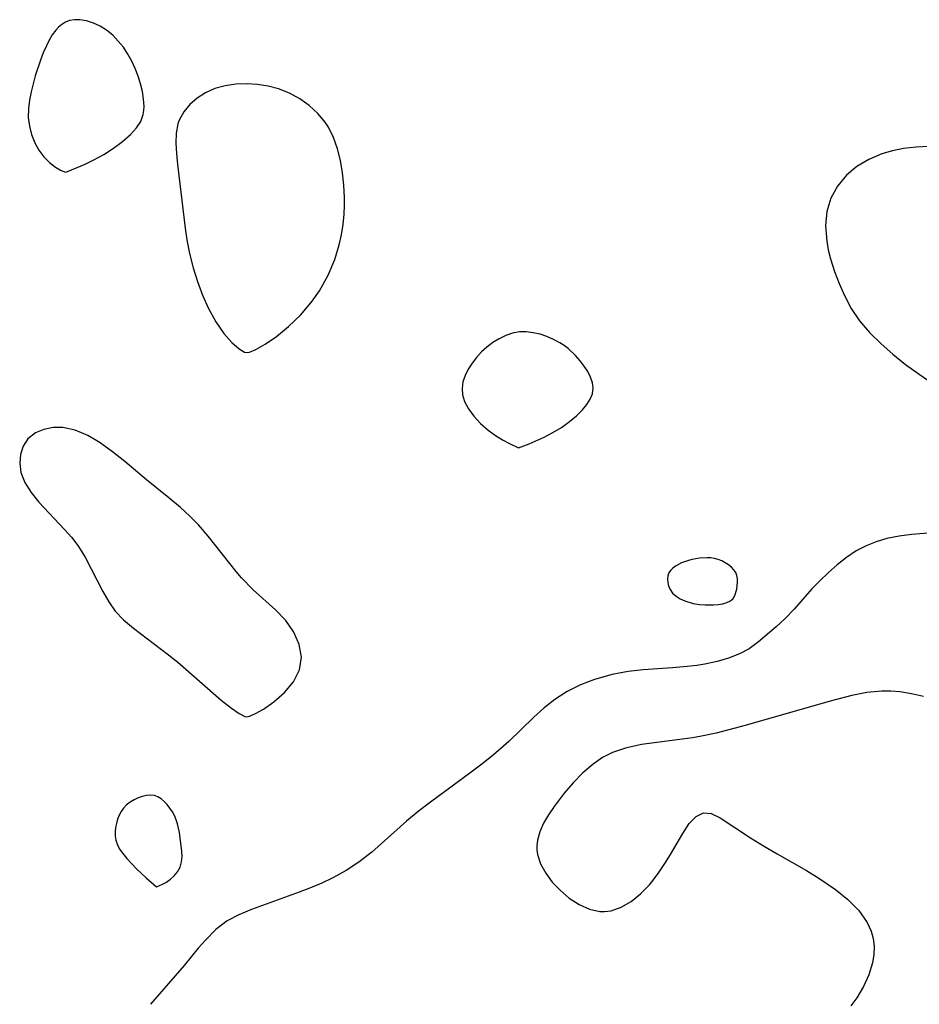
# Model space of a CAD drawing. Header units: inches. Extents: x 1073367 to 1082519, y 1569854 to 1574957.
# Tile 94 of 256: x 1075073 to 1075173, y 1573336 to 1573444. Entities that reach past the tile are written whole.
import ezdxf

# ---------------------------------------------------------------- set-up
doc = ezdxf.new("R2010")
doc.units = ezdxf.units.IN
doc.header["$MEASUREMENT"] = 0
doc.layers.add('CGG_CurvaNivelLidar_v1', color=7, linetype='Continuous', lineweight=30, true_color=0x008008)

msp = doc.modelspace()

# ---------------------------------------------------------------- linework, layer by layer
at = {"layer": 'CGG_CurvaNivelLidar_v1'}
for points in [[(1075078.5, 1573427.6052, 66.5), (1075079.7602, 1573428.0873, 66.5), (1075080.6186, 1573428.4631, 66.5), (1075081.5886, 1573428.9388, 66.5), (1075082.6725, 1573429.5455, 66.5), (1075083.749, 1573430.2337, 66.5), (1075084.7567, 1573430.9733, 66.5), (1075085.6331, 1573431.7324, 66.5), (1075086.3147, 1573432.4791, 66.5), (1075086.7613, 1573433.1966, 66.5), (1075087.0385, 1573433.9495, 66.5), (1075087.113, 1573434.3916, 66.5), (1075087.1371, 1573434.8486, 66.5), (1075087.0875, 1573435.6588, 66.5), (1075086.9484, 1573436.4925, 66.5), (1075086.7398, 1573437.3386, 66.5), (1075086.4734, 1573438.1867, 66.5), (1075086.1543, 1573439.0266, 66.5), (1075085.7818, 1573439.8472, 66.5), (1075085.3496, 1573440.6355, 66.5), (1075084.8467, 1573441.3837, 66.5), (1075084.2835, 1573442.0779, 66.5), (1075083.6669, 1573442.7079, 66.5), (1075082.9987, 1573443.2573, 66.5), (1075082.2847, 1573443.7064, 66.5), (1075081.5388, 1573444.0565, 66.5), (1075080.7799, 1573444.3027, 66.5), (1075080.0257, 1573444.4302, 66.5), (1075079.4554, 1573444.4323, 66.5), (1075078.9096, 1573444.335, 66.5), (1075078.4602, 1573444.1586, 66.5), (1075078.0426, 1573443.9026, 66.5), (1075077.697, 1573443.6105, 66.5), (1075077.3798, 1573443.2683, 66.5), (1075077.0004, 1573442.7511, 66.5), (1075076.6587, 1573442.1759, 66.5), (1075076.346, 1573441.5565, 66.5), (1075076.0005, 1573440.7711, 66.5), (1075075.6815, 1573439.9515, 66.5), (1075075.1161, 1573438.2473, 66.5), (1075074.6557, 1573436.4602, 66.5), (1075074.478, 1573435.5416, 66.5), (1075074.3522, 1573434.617, 66.5), (1075074.3471, 1573433.6149, 66.5), (1075074.4706, 1573432.6831, 66.5), (1075074.7107, 1573431.7467, 66.5), (1075075.06, 1573430.8442, 66.5), (1075075.5092, 1573430.0127, 66.5), (1075076.0459, 1573429.2863, 66.5), (1075076.6981, 1573428.6421, 66.5), (1075077.3492, 1573428.1527, 66.5), (1075077.9188, 1573427.8158, 66.5), (1075078.3281, 1573427.6315, 66.5)], [(1075098.5, 1573407.665, 66.5), (1075098.7671, 1573407.6991, 66.5), (1075099.4817, 1573408.0013, 66.5), (1075100.5178, 1573408.5719, 66.5), (1075101.7607, 1573409.42, 66.5), (1075103.1026, 1573410.5216, 66.5), (1075104.4492, 1573411.8404, 66.5), (1075105.7077, 1573413.3365, 66.5), (1075106.5051, 1573414.4886, 66.5), (1075107.4749, 1573416.2163, 66.5), (1075108.2093, 1573417.9341, 66.5), (1075108.6896, 1573419.5466, 66.5), (1075108.925, 1573420.6778, 66.5), (1075109.1086, 1573421.8162, 66.5), (1075109.2323, 1573422.9591, 66.5), (1075109.2828, 1573423.9128, 66.5), (1075109.2865, 1573424.7777, 66.5), (1075109.2188, 1573426.1634, 66.5), (1075109.0671, 1573427.5316, 66.5), (1075108.8307, 1573428.8706, 66.5), (1075108.5021, 1573430.1662, 66.5), (1075108.0662, 1573431.4002, 66.5), (1075107.5002, 1573432.5501, 66.5), (1075107.1502, 1573433.0975, 66.5), (1075106.3379, 1573434.0785, 66.5), (1075105.3888, 1573434.9413, 66.5), (1075104.3334, 1573435.6885, 66.5), (1075103.1942, 1573436.3134, 66.5), (1075101.9875, 1573436.7995, 66.5), (1075100.8466, 1573437.1052, 66.5), (1075099.6796, 1573437.2901, 66.5), (1075098.505, 1573437.3619, 66.5), (1075097.2824, 1573437.3163, 66.5), (1075096.0939, 1573437.1418, 66.5), (1075094.9641, 1573436.8247, 66.5), (1075093.933, 1573436.3603, 66.5), (1075092.9996, 1573435.7629, 66.5), (1075092.1828, 1573435.0521, 66.5), (1075091.5092, 1573434.2399, 66.5), (1075091.0144, 1573433.3308, 66.5), (1075090.8698, 1573432.9198, 66.5), (1075090.6725, 1573431.8904, 66.5), (1075090.6352, 1573430.7939, 66.5), (1075090.7075, 1573429.6436, 66.5), (1075090.8449, 1573428.4486, 66.5), (1075091.6815, 1573421.4134, 66.5), (1075091.8732, 1573420.1155, 66.5), (1075092.1688, 1573418.6037, 66.5), (1075092.5608, 1573417.0198, 66.5), (1075093.0237, 1573415.5026, 66.5), (1075093.5734, 1573414.0155, 66.5), (1075094.2046, 1573412.6035, 66.5), (1075095.0504, 1573411.0699, 66.5), (1075095.9464, 1573409.7676, 66.5), (1075096.8322, 1573408.7518, 66.5), (1075097.6245, 1573408.0632, 66.5), (1075098.2174, 1573407.6977, 66.5)], [(1075128.5, 1573397.1456, 66.5), (1075129.6556, 1573397.567, 66.5), (1075131.3459, 1573398.3153, 66.5), (1075132.2915, 1573398.8158, 66.5), (1075133.2318, 1573399.3939, 66.5), (1075134.1192, 1573400.0241, 66.5), (1075134.9114, 1573400.6752, 66.5), (1075135.5656, 1573401.3146, 66.5), (1075136.0448, 1573401.9129, 66.5), (1075136.4053, 1573402.5053, 66.5), (1075136.6515, 1573403.1082, 66.5), (1075136.7485, 1573403.721, 66.5), (1075136.6724, 1573404.3315, 66.5), (1075136.458, 1573404.9462, 66.5), (1075136.1414, 1573405.5594, 66.5), (1075135.7488, 1573406.1653, 66.5), (1075135.2984, 1573406.7572, 66.5), (1075134.8018, 1573407.3266, 66.5), (1075133.9846, 1573408.107, 66.5), (1075133.5367, 1573408.4494, 66.5), (1075133.0765, 1573408.7411, 66.5), (1075132.3714, 1573409.1102, 66.5), (1075131.6352, 1573409.4214, 66.5), (1075130.8796, 1573409.6721, 66.5), (1075130.1142, 1573409.8535, 66.5), (1075129.3474, 1573409.9494, 66.5), (1075128.5874, 1573409.9357, 66.5), (1075127.8281, 1573409.7878, 66.5), (1075127.0861, 1573409.5264, 66.5), (1075126.3647, 1573409.1767, 66.5), (1075125.6696, 1573408.7553, 66.5), (1075125.0095, 1573408.2717, 66.5), (1075124.3972, 1573407.7288, 66.5), (1075123.8484, 1573407.1301, 66.5), (1075123.3624, 1573406.4867, 66.5), (1075122.9433, 1573405.812, 66.5), (1075122.6029, 1573405.1161, 66.5), (1075122.3622, 1573404.407, 66.5), (1075122.2539, 1573403.6912, 66.5), (1075122.3076, 1573402.9747, 66.5), (1075122.5295, 1573402.2381, 66.5), (1075122.9625, 1573401.4389, 66.5), (1075123.5693, 1573400.6188, 66.5), (1075124.3077, 1573399.8231, 66.5), (1075125.1352, 1573399.0953, 66.5), (1075125.943, 1573398.5083, 66.5), (1075126.7302, 1573398.0181, 66.5), (1075127.4387, 1573397.6299, 66.5)], [(1075098.5, 1573367.4096, 66.5), (1075098.798, 1573367.4753, 66.5), (1075099.4381, 1573367.7649, 66.5), (1075100.3147, 1573368.2612, 66.5), (1075101.472, 1573369.0685, 66.5), (1075102.632, 1573370.0934, 66.5), (1075103.6314, 1573371.2924, 66.5), (1075104.303, 1573372.6193, 66.5), (1075104.5101, 1573374.0093, 66.5), (1075104.2773, 1573375.4176, 66.5), (1075103.6774, 1573376.7823, 66.5), (1075102.7944, 1573378.0407, 66.5), (1075101.6397, 1573379.2168, 66.5), (1075099.1897, 1573381.4608, 66.5), (1075097.8926, 1573382.7678, 66.5), (1075097.2942, 1573383.4714, 66.5), (1075094.2311, 1573387.3767, 66.5), (1075093.1501, 1573388.6179, 66.5), (1075092.1746, 1573389.6, 66.5), (1075091.1516, 1573390.5339, 66.5), (1075089.8726, 1573391.6215, 66.5), (1075087.4064, 1573393.5816, 66.5), (1075085.0185, 1573395.6044, 66.5), (1075083.6648, 1573396.6964, 66.5), (1075082.2801, 1573397.6865, 66.5), (1075080.9087, 1573398.4843, 66.5), (1075079.5307, 1573399.0695, 66.5), (1075078.1759, 1573399.3772, 66.5), (1075077.081, 1573399.3775, 66.5), (1075076.0609, 1573399.1705, 66.5), (1075075.1549, 1573398.7948, 66.5), (1075074.288, 1573398.1403, 66.5), (1075073.7624, 1573397.3092, 66.5), (1075073.4815, 1573396.4099, 66.5), (1075073.3951, 1573395.4253, 66.5), (1075073.5378, 1573394.4014, 66.5), (1075073.9773, 1573393.2951, 66.5), (1075074.658, 1573392.2006, 66.5), (1075075.5137, 1573391.1243, 66.5), (1075078.3433, 1573388.1215, 66.5), (1075079.1052, 1573387.2447, 66.5), (1075079.8046, 1573386.3267, 66.5), (1075080.6096, 1573385.0352, 66.5), (1075082.5891, 1573381.2537, 66.5), (1075083.2365, 1573380.1233, 66.5), (1075083.9552, 1573379.0838, 66.5), (1075084.865, 1573378.1324, 66.5), (1075085.963, 1573377.1982, 66.5), (1075089.821, 1573374.2713, 66.5), (1075090.8713, 1573373.4383, 66.5), (1075095.6422, 1573369.2575, 66.5), (1075096.8038, 1573368.3531, 66.5), (1075097.656, 1573367.7855, 66.5), (1075098.2467, 1573367.4663, 66.5)], [(1075148.5, 1573379.8293, 66.5), (1075149.1259, 1573379.7879, 66.5), (1075150.0379, 1573379.7888, 66.5), (1075150.5477, 1573379.8279, 66.5), (1075151.0514, 1573379.9071, 66.5), (1075151.5168, 1573380.0381, 66.5), (1075151.911, 1573380.2331, 66.5), (1075152.2098, 1573380.5016, 66.5), (1075152.4014, 1573380.818, 66.5), (1075152.6138, 1573381.5295, 66.5), (1075152.695, 1573382.2841, 66.5), (1075152.6803, 1573382.6553, 66.5), (1075152.6185, 1573383.0113, 66.5), (1075152.4972, 1573383.3429, 66.5), (1075152.2883, 1573383.6653, 66.5), (1075152.0145, 1573383.954, 66.5), (1075151.6936, 1573384.2129, 66.5), (1075151.3384, 1573384.4428, 66.5), (1075150.9574, 1573384.641, 66.5), (1075150.5561, 1573384.8015, 66.5), (1075150.1373, 1573384.9144, 66.5), (1075149.7364, 1573384.9688, 66.5), (1075149.3259, 1573384.9832, 66.5), (1075148.4909, 1573384.9282, 66.5), (1075147.6668, 1573384.792, 66.5), (1075147.2649, 1573384.69, 66.5), (1075146.5102, 1573384.4097, 66.5), (1075145.834, 1573384.0429, 66.5), (1075145.5422, 1573383.8285, 66.5), (1075145.296, 1573383.5903, 66.5), (1075145.1117, 1573383.3234, 66.5), (1075144.9969, 1573382.9941, 66.5), (1075144.9601, 1573382.6358, 66.5), (1075144.9858, 1573382.2608, 66.5), (1075145.0658, 1573381.8799, 66.5), (1075145.2396, 1573381.484, 66.5), (1075145.52, 1573381.0935, 66.5), (1075145.8991, 1573380.7425, 66.5), (1075146.3537, 1573380.4594, 66.5), (1075146.8508, 1573380.2373, 66.5), (1075147.8029, 1573379.9491, 66.5)], [(1075088.5, 1573348.6144, 66.5), (1075089.188, 1573348.9193, 66.5), (1075089.6071, 1573349.1624, 66.5), (1075090.0505, 1573349.4715, 66.5), (1075090.4753, 1573349.8447, 66.5), (1075090.8369, 1573350.2808, 66.5), (1075091.1161, 1573350.82, 66.5), (1075091.2765, 1573351.4007, 66.5), (1075091.3333, 1573351.9877, 66.5), (1075091.3045, 1573352.5459, 66.5), (1075091.0325, 1573354.6293, 66.5), (1075090.8368, 1573355.5881, 66.5), (1075090.6914, 1573356.0468, 66.5), (1075090.494, 1573356.501, 66.5), (1075090.2561, 1573356.9317, 66.5), (1075089.6898, 1573357.7128, 66.5), (1075089.3709, 1573358.0516, 66.5), (1075089.0308, 1573358.343, 66.5), (1075088.6694, 1573358.5727, 66.5), (1075088.2847, 1573358.7214, 66.5), (1075087.8504, 1573358.7737, 66.5), (1075087.3973, 1573358.735, 66.5), (1075086.9352, 1573358.626, 66.5), (1075086.4736, 1573358.4608, 66.5), (1075086.0222, 1573358.2482, 66.5), (1075085.592, 1573357.9919, 66.5), (1075085.1961, 1573357.6911, 66.5), (1075084.8508, 1573357.3405, 66.5), (1075084.5873, 1573356.9638, 66.5), (1075084.3752, 1573356.5489, 66.5), (1075084.2072, 1573356.107, 66.5), (1075084.0794, 1573355.6473, 66.5), (1075083.9917, 1573355.1776, 66.5), (1075083.9474, 1573354.7049, 66.5), (1075083.9539, 1573354.2358, 66.5), (1075084.0234, 1573353.7771, 66.5), (1075084.1877, 1573353.2838, 66.5), (1075084.4286, 1573352.8076, 66.5), (1075084.7727, 1573352.3003, 66.5), (1075085.2183, 1573351.7524, 66.5), (1075086.2831, 1573350.6287, 66.5), (1075087.3647, 1573349.6177, 66.5)]]:
    msp.add_polyline3d(points, close=True, dxfattribs=at)
for points in [[(1075173.8416, 1573430.4399, 66.5), (1075172.4201, 1573430.3636, 66.5), (1075171.0233, 1573430.192, 66.5), (1075169.813, 1573429.947, 66.5), (1075168.6474, 1573429.605, 66.5), (1075167.2005, 1573428.9933, 66.5), (1075165.884, 1573428.2066, 66.5), (1075164.7346, 1573427.2485, 66.5), (1075163.7476, 1573426.0553, 66.5), (1075163.012, 1573424.7099, 66.5), (1075162.5586, 1573423.2478, 66.5), (1075162.4137, 1573421.6438, 66.5), (1075162.5398, 1573419.9807, 66.5), (1075162.7142, 1573418.9908, 66.5), (1075162.9537, 1573417.9988, 66.5), (1075163.3839, 1573416.6285, 66.5), (1075163.9068, 1573415.2771, 66.5), (1075164.5028, 1573413.9552, 66.5), (1075165.2584, 1573412.5142, 66.5), (1075166.1445, 1573411.1628, 66.5), (1075167.2699, 1573409.8556, 66.5), (1075168.5387, 1573408.6324, 66.5), (1075169.8633, 1573407.4735, 66.5), (1075171.2546, 1573406.3561, 66.5), (1075172.7452, 1573405.2627, 66.5), (1075176.5862, 1573402.6244, 66.5)], [(1075176.0926, 1573387.9044, 66.5), (1075171.9206, 1573387.5712, 66.5), (1075170.5338, 1573387.3875, 66.5), (1075169.1823, 1573387.1109, 66.5), (1075168.008, 1573386.757, 66.5), (1075166.8812, 1573386.3004, 66.5), (1075165.8117, 1573385.741, 66.5), (1075164.716, 1573385.0159, 66.5), (1075163.6825, 1573384.2, 66.5), (1075162.6942, 1573383.3253, 66.5), (1075161.7788, 1573382.4544, 66.5), (1075160.9041, 1573381.5569, 66.5), (1075158.9291, 1573379.3212, 66.5), (1075157.9522, 1573378.2806, 66.5), (1075156.9676, 1573377.3719, 66.5), (1075155.0072, 1573375.6943, 66.5), (1075153.9739, 1573374.9415, 66.5), (1075152.8978, 1573374.3698, 66.5), (1075151.7089, 1573373.9076, 66.5), (1075150.4322, 1573373.5384, 66.5), (1075149.0881, 1573373.2498, 66.5), (1075148.1772, 1573373.1008, 66.5), (1075147.1294, 1573372.9712, 66.5), (1075145.5209, 1573372.8293, 66.5), (1075142.2508, 1573372.5891, 66.5), (1075140.6202, 1573372.4115, 66.5), (1075138.8584, 1573372.1055, 66.5), (1075136.881, 1573371.55, 66.5), (1075135.3479, 1573370.9496, 66.5), (1075133.884, 1573370.2157, 66.5), (1075132.5084, 1573369.342, 66.5), (1075131.3247, 1573368.4068, 66.5), (1075130.2011, 1573367.3851, 66.5), (1075127.435, 1573364.7068, 66.5), (1075125.7015, 1573363.1807, 66.5), (1075124.4374, 1573362.1691, 66.5), (1075123.1365, 1573361.1815, 66.5), (1075118.7708, 1573357.9863, 66.5), (1075117.4296, 1573356.957, 66.5), (1075116.1306, 1573355.8896, 66.5), (1075112.303, 1573352.4638, 66.5), (1075110.868, 1573351.3438, 66.5), (1075109.4552, 1573350.4223, 66.5), (1075107.9723, 1573349.6092, 66.5), (1075106.7618, 1573349.035, 66.5), (1075105.5285, 1573348.5103, 66.5), (1075104.2822, 1573348.025, 66.5), (1075099.0012, 1573346.1247, 66.5), (1075097.6114, 1573345.5514, 66.5), (1075096.3219, 1573344.8629, 66.5), (1075095.0558, 1573343.9018, 66.5), (1075093.9076, 1573342.7583, 66.5), (1075093.1246, 1573341.8484, 66.5), (1075091.5726, 1573339.9327, 66.5), (1075087.8585, 1573335.6539, 66.5)], [(1075173.238, 1573369.6435, 67), (1075171.9213, 1573369.9472, 67), (1075170.6021, 1573370.1633, 67), (1075169.6196, 1573370.25, 67), (1075168.637, 1573370.2629, 67), (1075166.9733, 1573370.1077, 67), (1075165.3092, 1573369.7814, 67), (1075162.9349, 1573369.1508, 67), (1075153.5317, 1573366.4661, 67), (1075150.3157, 1573365.6164, 67), (1075148.7054, 1573365.2706, 67), (1075147.7175, 1573365.0977, 67), (1075142.0938, 1573364.3439, 67), (1075140.3262, 1573363.9591, 67), (1075138.8886, 1573363.4655, 67), (1075137.789, 1573362.9119, 67), (1075136.7305, 1573362.1987, 67), (1075135.5846, 1573361.217, 67), (1075134.5287, 1573360.1275, 67), (1075133.5507, 1573358.9739, 67), (1075132.4473, 1573357.5243, 67), (1075131.8187, 1573356.5966, 67), (1075131.2717, 1573355.6542, 67), (1075130.8464, 1573354.7133, 67), (1075130.5785, 1573353.7767, 67), (1075130.5082, 1573353.1567, 67), (1075130.5197, 1573352.7135, 67), (1075130.5926, 1573352.222, 67), (1075130.941, 1573351.1599, 67), (1075131.5013, 1573350.1295, 67), (1075132.2266, 1573349.1503, 67), (1075133.0799, 1573348.2458, 67), (1075134.0968, 1573347.3936, 67), (1075135.1881, 1573346.6905, 67), (1075136.3216, 1573346.1782, 67), (1075137.4697, 1573345.9108, 67), (1075138.0071, 1573345.8894, 67), (1075138.7409, 1573345.9856, 67), (1075139.8515, 1573346.3808, 67), (1075140.9381, 1573347.0193, 67), (1075141.9782, 1573347.8521, 67), (1075142.9477, 1573348.8416, 67), (1075143.495, 1573349.5084, 67), (1075144.0118, 1573350.2092, 67), (1075144.6761, 1573351.1994, 67), (1075145.2945, 1573352.2019, 67), (1075146.6347, 1573354.5366, 67), (1075147.3586, 1573355.619, 67), (1075148.1152, 1573356.4209, 67), (1075148.9206, 1573356.8227, 67), (1075149.7921, 1573356.7362, 67), (1075150.7553, 1573356.2733, 67), (1075154.1391, 1573354.0577, 67), (1075155.561, 1573353.1616, 67), (1075157.0612, 1573352.2683, 67), (1075160.3029, 1573350.4297, 67), (1075161.6683, 1573349.5995, 67), (1075163.5162, 1573348.3406, 67), (1075164.8876, 1573347.2177, 67), (1075166.073, 1573346.0073, 67), (1075167.0064, 1573344.7061, 67), (1075167.4593, 1573343.7489, 67), (1075167.6907, 1573342.9171, 67), (1075167.7865, 1573342.0612, 67), (1075167.7525, 1573341.1458, 67), (1075167.598, 1573340.2232, 67), (1075167.1967, 1573338.9028, 67), (1075166.6156, 1573337.6086, 67), (1075165.8785, 1573336.3667, 67), (1075165.2149, 1573335.4694, 67)]]:
    msp.add_polyline3d(points, dxfattribs=at)

doc.saveas('drawing.dxf')
